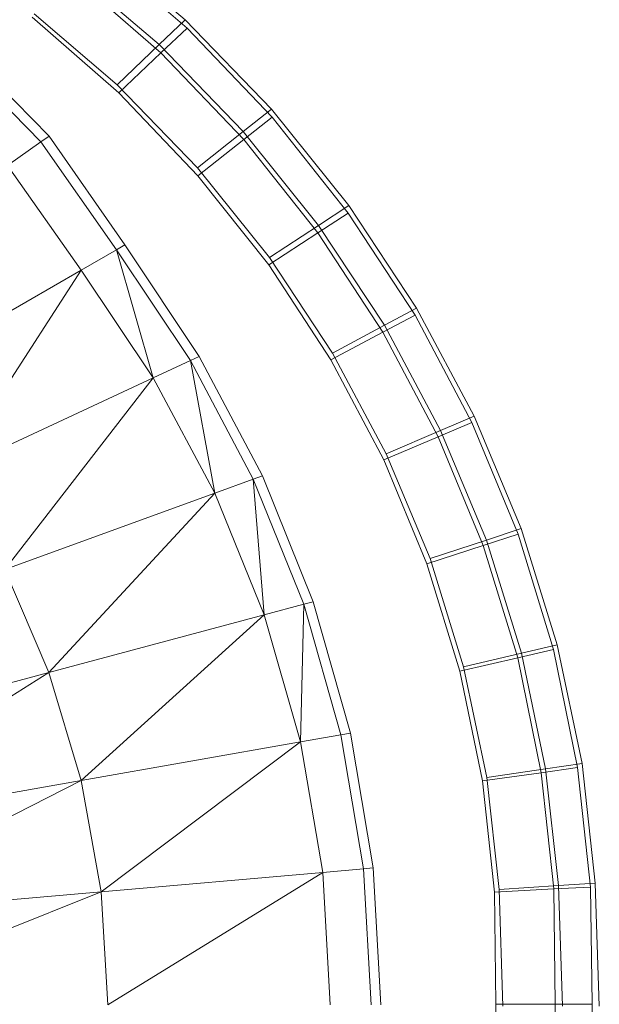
# Model space of a CAD drawing. Header units: metres. Extents: x 397.7 to 427.5, y 12.7 to 28.4.
# Tile 90 of 118: x 408.2119 to 408.282, y 27.2312 to 27.3503. Entities that reach past the tile are written whole.
import ezdxf

# ---------------------------------------------------------------- set-up
doc = ezdxf.new("R2010")
doc.units = ezdxf.units.M
doc.layers.add('A-DETL-____-MBND', color=7, linetype='Continuous', lineweight=18)

# ---------------------------------------------------------------- blocks, each defined once
blk = doc.blocks.new('Family - Inodor P5-151237-08_PCI_P5')
at = {"layer": 'A-DETL-____-MBND', "color": 253, "true_color": 0xaaaaaa}
for p, q in [((0.6774, 0.31904), (0.66612, 0.32867)), ((0.66592, 0.32822), (0.67764, 0.318)), ((0.66592, 0.32822), (0.67764, 0.318)), ((0.67427, 0.31603), (0.66346, 0.32527)), ((0.67427, 0.31603), (0.66346, 0.32527)), ((0.66324, 0.32483), (0.67448, 0.31502)), ((0.66324, 0.32483), (0.67448, 0.31502)), ((0.66938, 0.31019), (0.6589, 0.31933)), ((0.66938, 0.31019), (0.6589, 0.31933)), ((0.66938, 0.31019), (0.6589, 0.31933)), ((0.6589, 0.31933), (0.66938, 0.31019)), ((0.6692, 0.31117), (0.65915, 0.31975)), ((0.6692, 0.31117), (0.65915, 0.31975)), ((0.67427, 0.31603), (0.6774, 0.31904)), ((0.6774, 0.31904), (0.67427, 0.31603)), ((0.67448, 0.31502), (0.67764, 0.318)), ((0.67764, 0.318), (0.67448, 0.31502)), ((0.68784, 0.30823), (0.6774, 0.31904)), ((0.68784, 0.30823), (0.6774, 0.31904)), ((0.67764, 0.318), (0.68792, 0.30725)), ((0.67764, 0.318), (0.68792, 0.30725)), ((0.65998, 0.30427), (0.64884, 0.31562)), ((0.64975, 0.31638), (0.66095, 0.30494)), ((0.6692, 0.31117), (0.67427, 0.31603)), ((0.67427, 0.31603), (0.6692, 0.31117)), ((0.68443, 0.30551), (0.67427, 0.31603)), ((0.68443, 0.30551), (0.67427, 0.31603)), ((0.66938, 0.31019), (0.67448, 0.31502)), ((0.67448, 0.31502), (0.66938, 0.31019)), ((0.67448, 0.31502), (0.68449, 0.30455)), ((0.67448, 0.31502), (0.68449, 0.30455)), ((0.6789, 0.30112), (0.6692, 0.31117)), ((0.6789, 0.30112), (0.6692, 0.31117)), ((0.67894, 0.30018), (0.66938, 0.31019)), ((0.67894, 0.30018), (0.66938, 0.31019)), ((0.67894, 0.30018), (0.66938, 0.31019)), ((0.66938, 0.31019), (0.67894, 0.30018)), ((0.68443, 0.30551), (0.68784, 0.30823)), ((0.68784, 0.30823), (0.68443, 0.30551)), ((0.68449, 0.30455), (0.68792, 0.30725)), ((0.68792, 0.30725), (0.68449, 0.30455)), ((0.69719, 0.29658), (0.68784, 0.30823)), ((0.69719, 0.29658), (0.68784, 0.30823)), ((0.68792, 0.30725), (0.69713, 0.29566)), ((0.68792, 0.30725), (0.69713, 0.29566)), ((0.66095, 0.30494), (0.65998, 0.30427)), ((0.66095, 0.30494), (0.67013, 0.29181)), ((0.6789, 0.30112), (0.68443, 0.30551)), ((0.68443, 0.30551), (0.6789, 0.30112)), ((0.69353, 0.29417), (0.68443, 0.30551)), ((0.69353, 0.29417), (0.68443, 0.30551)), ((0.65998, 0.30427), (0.65593, 0.30143)), ((0.6691, 0.29122), (0.65998, 0.30427)), ((0.67894, 0.30018), (0.68449, 0.30455)), ((0.68449, 0.30455), (0.67894, 0.30018)), ((0.68449, 0.30455), (0.69346, 0.29326)), ((0.68449, 0.30455), (0.69346, 0.29326)), ((0.66482, 0.28875), (0.65593, 0.30143)), ((0.6876, 0.29028), (0.6789, 0.30112)), ((0.6876, 0.29028), (0.6789, 0.30112)), ((0.68752, 0.28939), (0.67894, 0.30018)), ((0.68752, 0.28939), (0.67894, 0.30018)), ((0.68752, 0.28939), (0.67894, 0.30018)), ((0.67894, 0.30018), (0.68752, 0.28939)), ((0.69353, 0.29417), (0.69719, 0.29658)), ((0.69719, 0.29658), (0.69353, 0.29417)), ((0.70537, 0.28418), (0.69719, 0.29658)), ((0.70537, 0.28418), (0.69719, 0.29658)), ((0.69346, 0.29326), (0.69713, 0.29566)), ((0.69713, 0.29566), (0.69346, 0.29326)), ((0.69713, 0.29566), (0.70519, 0.28332)), ((0.69713, 0.29566), (0.70519, 0.28332)), ((0.6876, 0.29028), (0.69353, 0.29417)), ((0.69353, 0.29417), (0.6876, 0.29028)), ((0.7015, 0.28209), (0.69353, 0.29417)), ((0.7015, 0.28209), (0.69353, 0.29417)), ((0.68752, 0.28939), (0.69346, 0.29326)), ((0.69346, 0.29326), (0.68752, 0.28939)), ((0.69346, 0.29326), (0.70131, 0.28125)), ((0.69346, 0.29326), (0.70131, 0.28125)), ((0.67013, 0.29181), (0.6691, 0.29122)), ((0.67013, 0.29181), (0.67911, 0.27833)), ((0.6691, 0.29122), (0.66482, 0.28875)), ((0.67804, 0.27783), (0.6691, 0.29122)), ((0.6691, 0.29122), (0.67355, 0.27574)), ((0.69502, 0.27791), (0.68752, 0.28939)), ((0.69502, 0.27791), (0.68752, 0.28939)), ((0.69502, 0.27791), (0.68752, 0.28939)), ((0.68752, 0.28939), (0.69502, 0.27791)), ((0.69523, 0.27872), (0.6876, 0.29028)), ((0.69523, 0.27872), (0.6876, 0.29028)), ((0.66482, 0.28875), (0.64137, 0.27521)), ((0.64904, 0.26431), (0.66482, 0.28875)), ((0.67355, 0.27574), (0.66482, 0.28875)), ((0.7015, 0.28209), (0.70537, 0.28418)), ((0.70537, 0.28418), (0.7015, 0.28209)), ((0.71234, 0.27111), (0.70537, 0.28418)), ((0.71234, 0.27111), (0.70537, 0.28418)), ((0.70131, 0.28125), (0.70519, 0.28332)), ((0.70519, 0.28332), (0.70131, 0.28125)), ((0.70519, 0.28332), (0.71205, 0.27034)), ((0.70519, 0.28332), (0.71205, 0.27034)), ((0.69502, 0.27791), (0.70131, 0.28125)), ((0.70131, 0.28125), (0.69502, 0.27791)), ((0.69523, 0.27872), (0.7015, 0.28209)), ((0.7015, 0.28209), (0.69523, 0.27872)), ((0.70131, 0.28125), (0.70799, 0.26861)), ((0.70131, 0.28125), (0.70799, 0.26861)), ((0.70828, 0.26938), (0.7015, 0.28209)), ((0.70828, 0.26938), (0.7015, 0.28209)), ((0.70172, 0.26656), (0.69523, 0.27872)), ((0.70172, 0.26656), (0.69523, 0.27872)), ((0.67804, 0.27783), (0.67355, 0.27574)), ((0.67911, 0.27833), (0.67804, 0.27783)), ((0.68564, 0.2635), (0.67804, 0.27783)), ((0.67804, 0.27783), (0.68099, 0.2618)), ((0.67911, 0.27833), (0.68675, 0.2639)), ((0.70141, 0.26582), (0.69502, 0.27791)), ((0.70141, 0.26582), (0.69502, 0.27791)), ((0.70141, 0.26582), (0.69502, 0.27791)), ((0.69502, 0.27791), (0.70141, 0.26582)), ((0.67355, 0.27574), (0.64904, 0.26431)), ((0.67355, 0.27574), (0.65562, 0.25257)), ((0.68099, 0.2618), (0.67355, 0.27574)), ((0.70799, 0.26861), (0.71205, 0.27034)), ((0.71205, 0.27034), (0.70799, 0.26861)), ((0.70828, 0.26938), (0.71234, 0.27111)), ((0.71234, 0.27111), (0.70828, 0.26938)), ((0.71205, 0.27034), (0.71764, 0.25682)), ((0.71205, 0.27034), (0.71764, 0.25682)), ((0.71803, 0.2575), (0.71234, 0.27111)), ((0.71803, 0.2575), (0.71234, 0.27111)), ((0.70172, 0.26656), (0.70828, 0.26938)), ((0.70828, 0.26938), (0.70172, 0.26656)), ((0.71382, 0.25612), (0.70828, 0.26938)), ((0.71382, 0.25612), (0.70828, 0.26938)), ((0.70141, 0.26582), (0.70799, 0.26861)), ((0.70799, 0.26861), (0.70141, 0.26582)), ((0.70799, 0.26861), (0.71343, 0.25545)), ((0.70799, 0.26861), (0.71343, 0.25545)), ((0.70661, 0.25324), (0.70141, 0.26582)), ((0.70661, 0.25324), (0.70141, 0.26582)), ((0.70661, 0.25324), (0.70141, 0.26582)), ((0.70141, 0.26582), (0.70661, 0.25324)), ((0.70701, 0.25389), (0.70172, 0.26656)), ((0.70701, 0.25389), (0.70172, 0.26656)), ((0.68564, 0.2635), (0.68099, 0.2618)), ((0.68675, 0.2639), (0.68564, 0.2635)), ((0.69174, 0.24836), (0.68564, 0.2635)), ((0.68564, 0.2635), (0.68697, 0.24708)), ((0.68675, 0.2639), (0.69289, 0.24866)), ((0.68099, 0.2618), (0.65562, 0.25257)), ((0.68099, 0.2618), (0.66094, 0.2401)), ((0.68697, 0.24708), (0.68099, 0.2618)), ((0.71382, 0.25612), (0.71803, 0.2575)), ((0.71803, 0.2575), (0.71382, 0.25612)), ((0.72239, 0.24346), (0.71803, 0.2575)), ((0.72239, 0.24346), (0.71803, 0.2575)), ((0.70701, 0.25389), (0.71382, 0.25612)), ((0.71382, 0.25612), (0.70701, 0.25389)), ((0.71343, 0.25545), (0.71764, 0.25682)), ((0.71764, 0.25682), (0.71343, 0.25545)), ((0.71807, 0.24244), (0.71382, 0.25612)), ((0.71807, 0.24244), (0.71382, 0.25612)), ((0.71764, 0.25682), (0.72192, 0.24287)), ((0.71764, 0.25682), (0.72192, 0.24287)), ((0.70661, 0.25324), (0.71343, 0.25545)), ((0.71343, 0.25545), (0.70661, 0.25324)), ((0.71343, 0.25545), (0.7176, 0.24187)), ((0.71343, 0.25545), (0.7176, 0.24187)), ((0.71107, 0.24081), (0.70701, 0.25389)), ((0.71107, 0.24081), (0.70701, 0.25389)), ((0.66094, 0.2401), (0.65562, 0.25257)), ((0.7106, 0.24026), (0.70661, 0.25324)), ((0.7106, 0.24026), (0.70661, 0.25324)), ((0.7106, 0.24026), (0.70661, 0.25324)), ((0.70661, 0.25324), (0.7106, 0.24026)), ((0.69174, 0.24836), (0.68697, 0.24708)), ((0.69174, 0.24836), (0.69136, 0.23173)), ((0.69289, 0.24866), (0.69174, 0.24836)), ((0.69623, 0.23259), (0.69174, 0.24836)), ((0.69289, 0.24866), (0.6974, 0.23279)), ((0.68697, 0.24708), (0.66094, 0.2401)), ((0.68697, 0.24708), (0.66485, 0.22705)), ((0.69136, 0.23173), (0.68697, 0.24708)), ((0.71807, 0.24244), (0.72239, 0.24346)), ((0.72239, 0.24346), (0.71807, 0.24244)), ((0.72538, 0.22909), (0.72239, 0.24346)), ((0.72538, 0.22909), (0.72239, 0.24346)), ((0.7106, 0.24026), (0.7176, 0.24187)), ((0.7176, 0.24187), (0.7106, 0.24026)), ((0.71107, 0.24081), (0.71807, 0.24244)), ((0.71807, 0.24244), (0.71107, 0.24081)), ((0.7176, 0.24187), (0.72192, 0.24287)), ((0.72192, 0.24287), (0.7176, 0.24187)), ((0.7176, 0.24187), (0.72045, 0.22799)), ((0.7176, 0.24187), (0.72045, 0.22799)), ((0.72098, 0.22846), (0.71807, 0.24244)), ((0.72098, 0.22846), (0.71807, 0.24244)), ((0.72192, 0.24287), (0.72485, 0.22862)), ((0.72192, 0.24287), (0.72485, 0.22862)), ((0.71386, 0.22743), (0.71107, 0.24081)), ((0.71386, 0.22743), (0.71107, 0.24081)), ((0.66094, 0.2401), (0.62697, 0.231)), ((0.66094, 0.2401), (0.63029, 0.22096)), ((0.66485, 0.22705), (0.66094, 0.2401)), ((0.71333, 0.22699), (0.7106, 0.24026)), ((0.71333, 0.22699), (0.7106, 0.24026)), ((0.71333, 0.22699), (0.7106, 0.24026)), ((0.7106, 0.24026), (0.71333, 0.22699)), ((0.69623, 0.23259), (0.69136, 0.23173)), ((0.6974, 0.23279), (0.69623, 0.23259)), ((0.69897, 0.21636), (0.69623, 0.23259)), ((0.6974, 0.23279), (0.70015, 0.21647)), ((0.69136, 0.23173), (0.66485, 0.22705)), ((0.69136, 0.23173), (0.66725, 0.21359)), ((0.69404, 0.21593), (0.69136, 0.23173)), ((0.72045, 0.22799), (0.72485, 0.22862)), ((0.72485, 0.22862), (0.72045, 0.22799)), ((0.72098, 0.22846), (0.72538, 0.22909)), ((0.72538, 0.22909), (0.72098, 0.22846)), ((0.72485, 0.22862), (0.72642, 0.21417)), ((0.72485, 0.22862), (0.72642, 0.21417)), ((0.72698, 0.21462), (0.72538, 0.22909)), ((0.72698, 0.21462), (0.72538, 0.22909)), ((0.71333, 0.22699), (0.72045, 0.22799)), ((0.72045, 0.22799), (0.71333, 0.22699)), ((0.71386, 0.22743), (0.72098, 0.22846)), ((0.72098, 0.22846), (0.71386, 0.22743)), ((0.71536, 0.21387), (0.71386, 0.22743)), ((0.71536, 0.21387), (0.71386, 0.22743)), ((0.72045, 0.22799), (0.72197, 0.21393)), ((0.72045, 0.22799), (0.72197, 0.21393)), ((0.72254, 0.21434), (0.72098, 0.22846)), ((0.72254, 0.21434), (0.72098, 0.22846)), ((0.66485, 0.22705), (0.63029, 0.22096)), ((0.66485, 0.22705), (0.63233, 0.21053)), ((0.66725, 0.21359), (0.66485, 0.22705)), ((0.71478, 0.21354), (0.71333, 0.22699)), ((0.71478, 0.21354), (0.71333, 0.22699)), ((0.71478, 0.21354), (0.71333, 0.22699)), ((0.71333, 0.22699), (0.71478, 0.21354)), ((0.69404, 0.21593), (0.66725, 0.21359)), ((0.69404, 0.21593), (0.66806, 0.19991)), ((0.69897, 0.21636), (0.69404, 0.21593)), ((0.69494, 0.19991), (0.69404, 0.21593)), ((0.70015, 0.21647), (0.69897, 0.21636)), ((0.69989, 0.19991), (0.69897, 0.21636)), ((0.70015, 0.21647), (0.70107, 0.19991)), ((0.71536, 0.21387), (0.72254, 0.21434)), ((0.72254, 0.21434), (0.71536, 0.21387)), ((0.72254, 0.21434), (0.72698, 0.21462)), ((0.72698, 0.21462), (0.72254, 0.21434)), ((0.72302, 0.19976), (0.72254, 0.21434)), ((0.72302, 0.19976), (0.72254, 0.21434)), ((0.72747, 0.19975), (0.72698, 0.21462)), ((0.72747, 0.19975), (0.72698, 0.21462)), ((0.66725, 0.21359), (0.63233, 0.21053)), ((0.66725, 0.21359), (0.63302, 0.19991)), ((0.66806, 0.19991), (0.66725, 0.21359)), ((0.71478, 0.21354), (0.72197, 0.21393)), ((0.72197, 0.21393), (0.71478, 0.21354)), ((0.71494, 0.19999), (0.71478, 0.21354)), ((0.71494, 0.19999), (0.71478, 0.21354)), ((0.71494, 0.19999), (0.71478, 0.21354)), ((0.71478, 0.21354), (0.71494, 0.19999)), ((0.71582, 0.19976), (0.71536, 0.21387)), ((0.71582, 0.19976), (0.71536, 0.21387)), ((0.72197, 0.21393), (0.72642, 0.21417)), ((0.72642, 0.21417), (0.72197, 0.21393)), ((0.72197, 0.21393), (0.72214, 0.19999)), ((0.72197, 0.21393), (0.72214, 0.19999)), ((0.72642, 0.21417), (0.72659, 0.19999)), ((0.72642, 0.21417), (0.72659, 0.19999)), ((0.71478, 0.18645), (0.71494, 0.19999)), ((0.71478, 0.18645), (0.71494, 0.19999)), ((0.71478, 0.18645), (0.71494, 0.19999)), ((0.71494, 0.19999), (0.71478, 0.18645)), ((0.71494, 0.19999), (0.72214, 0.19999)), ((0.72214, 0.19999), (0.71494, 0.19999)), ((0.72214, 0.19999), (0.72197, 0.18606)), ((0.72214, 0.19999), (0.72197, 0.18606)), ((0.72214, 0.19999), (0.72659, 0.19999)), ((0.72659, 0.19999), (0.72214, 0.19999)), ((0.72659, 0.19999), (0.72642, 0.18582)), ((0.72659, 0.19999), (0.72642, 0.18582))]:
    blk.add_line(p, q, dxfattribs=at)
blk = doc.blocks.new('LONDR55-XX_ZZ-ARQ-CAA-M3D-Londres55_ifc-1-08_PCI_P5')
at = {"layer": 'A-DETL-____-MBND', "color": 253, "lineweight": 18, "true_color": 0xaaaaaa}
blk.add_blockref('Family - Inodor P5-151237-08_PCI_P5', (407.55454, 27.03126), dxfattribs=at)

msp = doc.modelspace()

# ---------------------------------------------------------------- block references
at = {"lineweight": 5}
msp.add_blockref('LONDR55-XX_ZZ-ARQ-CAA-M3D-Londres55_ifc-1-08_PCI_P5', (0, 0), dxfattribs=at)

doc.saveas('drawing.dxf')
